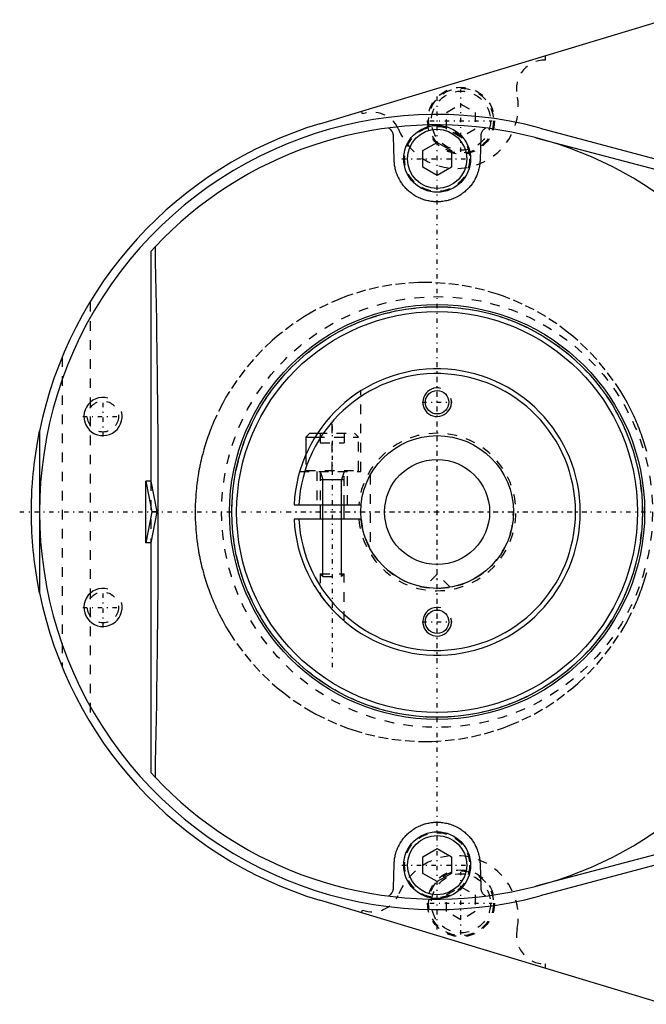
# Model space of a CAD drawing. Extents: x -394 to 171, y -72 to 70.
# Tile 1 of 6: x -394 to -328, y -52 to 52. Entities that reach past the tile are written whole.
import ezdxf

# ---------------------------------------------------------------- set-up
doc = ezdxf.new("R2010")
doc.units = 0
doc.linetypes.add('CENTER', pattern=[1.5, 0.45, -0.5, 0.05, -0.5])
doc.linetypes.add('DASHED', pattern=[2, 1, -1])
for name, color, linetype in [('AM_0', 7, 'CONTINUOUS'), ('AM_10', 7, 'CONTINUOUS'), ('AM_3', 7, 'DASHED'), ('AM_7', 7, 'CENTER')]:
    doc.layers.add(name, color=color, linetype=linetype)

msp = doc.modelspace()

# ---------------------------------------------------------------- linework, layer by layer
at = {"layer": 'AM_0', "color": 7, "linetype": 'CONTINUOUS'}
for p, q in [((-362.3, 40.68), (-326.23, 51.58)), ((-354.5, 36.87), (-354.57, 39.39)), ((-345.43, 39.39), (-345.5, 36.87)), ((-339.65, 39.22), (-292.45, 26.75)), ((-339.22, 40.23), (-292.41, 27.68)), ((-351.5, 37.87), (-350, 38.73)), ((-350, 38.73), (-348.5, 37.87)), ((-351.5, 36.13), (-351.5, 37.87)), ((-348.5, 37.87), (-348.5, 36.13)), ((-350, 35.27), (-351.5, 36.13)), ((-348.5, 36.13), (-350, 35.27)), ((-380, 27.3), (-379.55, 27.78)), ((-380, 27.3), (-380, 3.23)), ((-391.64, 8.48), (-391.64, 0.16)), ((-363.35, 8.25), (-363.75, 7.85)), ((-363.75, 7.85), (-363.75, 5.99)), ((-363.75, 7.85), (-362.78, 7.85)), ((-363.35, 8.25), (-362.53, 8.25)), ((-380.5, -3.23), (-380.5, 3.23)), ((-380, 3.23), (-380.5, 3.23)), ((-380.5, 3.23), (-379.87, 0)), ((-380, 3.23), (-379.37, 0)), ((-379.87, 0), (-380.5, -3.23)), ((-379.37, 0), (-379.87, 0)), ((-364.98, 0.75), (-357.96, 0.75)), ((-362.25, 0.75), (-362.25, -0.75)), ((-359.75, -0.75), (-359.75, 0.75)), ((-391.64, -0.16), (-391.64, -8.48)), ((-379.37, 0), (-380, -3.23)), ((-357.96, -0.75), (-364.98, -0.75)), ((-380, -3.23), (-380.5, -3.23)), ((-380, -3.23), (-380, -27.3)), ((-292.45, -26.75), (-339.65, -39.22)), ((-379.55, -27.78), (-380, -27.3)), ((-292.41, -27.68), (-339.22, -40.23)), ((-351.5, -36.13), (-350, -35.27)), ((-350, -35.27), (-348.5, -36.13)), ((-354.57, -39.39), (-354.5, -36.87)), ((-351.5, -37.87), (-351.5, -36.13)), ((-348.5, -36.13), (-348.5, -37.87)), ((-345.5, -36.87), (-345.43, -39.39)), ((-350, -38.73), (-351.5, -37.87)), ((-348.5, -37.87), (-350, -38.73)), ((-326.23, -51.58), (-362.3, -40.68))]:
    msp.add_line(p, q, dxfattribs=at)
for points in [[(-354.57, 39.39, 0), (-354.57, 39.42, 0), (-354.58, 39.47, 0), (-354.58, 39.53, 0), (-354.59, 39.56, 0), (-354.6, 39.58, 0), (-354.61, 39.64, 0), (-354.63, 39.69, 0), (-354.65, 39.75, 0), (-354.67, 39.8, 0), (-354.7, 39.85, 0), (-354.71, 39.87, 0), (-354.73, 39.9, 0), (-354.76, 39.95, 0), (-354.8, 39.99, 0), (-354.83, 40.04, 0), (-354.87, 40.08, 0), (-354.92, 40.12, 0), (-354.94, 40.14, 0), (-354.97, 40.16, 0), (-355.01, 40.19, 0), (-355.07, 40.22, 0), (-355.09, 40.24, 0)], [(-344.91, 40.24, 0), (-344.93, 40.22, 0), (-344.99, 40.19, 0), (-345.04, 40.16, 0), (-345.06, 40.14, 0), (-345.08, 40.12, 0), (-345.12, 40.08, 0), (-345.17, 40.04, 0), (-345.2, 39.99, 0), (-345.24, 39.95, 0), (-345.27, 39.9, 0), (-345.29, 39.87, 0), (-345.3, 39.85, 0), (-345.33, 39.8, 0), (-345.35, 39.75, 0), (-345.37, 39.69, 0), (-345.39, 39.64, 0), (-345.4, 39.58, 0), (-345.41, 39.56, 0), (-345.42, 39.53, 0), (-345.42, 39.47, 0), (-345.43, 39.42, 0), (-345.43, 39.39, 0)], [(-345.5, 36.87, 0), (-345.5, 36.81, 0), (-345.51, 36.69, 0), (-345.52, 36.57, 0), (-345.53, 36.51, 0), (-345.53, 36.44, 0), (-345.55, 36.32, 0), (-345.57, 36.2, 0), (-345.59, 36.08, 0), (-345.62, 35.96, 0), (-345.65, 35.85, 0), (-345.67, 35.79, 0), (-345.68, 35.73, 0), (-345.72, 35.61, 0), (-345.76, 35.49, 0), (-345.8, 35.38, 0), (-345.85, 35.26, 0), (-345.9, 35.15, 0), (-345.92, 35.09, 0), (-345.95, 35.04, 0), (-346.01, 34.93, 0), (-346.06, 34.82, 0), (-346.09, 34.76, 0), (-346.13, 34.71, 0), (-346.19, 34.6, 0), (-346.26, 34.5, 0), (-346.29, 34.45, 0), (-346.33, 34.4, 0), (-346.4, 34.29, 0), (-346.48, 34.19, 0), (-346.56, 34.1, 0), (-346.65, 34, 0), (-346.73, 33.91, 0), (-346.78, 33.86, 0), (-346.82, 33.82, 0), (-346.91, 33.73, 0), (-347.01, 33.64, 0), (-347.1, 33.56, 0), (-347.21, 33.47, 0), (-347.31, 33.39, 0), (-347.36, 33.36, 0), (-347.41, 33.32, 0), (-347.52, 33.24, 0), (-347.63, 33.17, 0), (-347.75, 33.11, 0), (-347.86, 33.04, 0), (-347.98, 32.98, 0), (-348.04, 32.95, 0), (-348.1, 32.92, 0), (-348.22, 32.87, 0), (-348.34, 32.82, 0), (-348.47, 32.77, 0), (-348.6, 32.72, 0), (-348.72, 32.68, 0), (-348.79, 32.67, 0), (-348.85, 32.65, 0), (-348.99, 32.62, 0), (-349.12, 32.59, 0), (-349.25, 32.56, 0), (-349.39, 32.54, 0), (-349.52, 32.53, 0), (-349.59, 32.52, 0), (-349.66, 32.51, 0), (-349.79, 32.5, 0), (-349.93, 32.5, 0), (-350, 32.5, 0), (-350.07, 32.5, 0), (-350.2, 32.5, 0), (-350.34, 32.51, 0), (-350.41, 32.52, 0), (-350.48, 32.53, 0), (-350.61, 32.54, 0), (-350.75, 32.56, 0), (-350.88, 32.59, 0), (-351.01, 32.62, 0), (-351.15, 32.65, 0), (-351.21, 32.67, 0), (-351.28, 32.68, 0), (-351.4, 32.72, 0), (-351.53, 32.77, 0), (-351.66, 32.82, 0), (-351.78, 32.87, 0), (-351.9, 32.92, 0), (-351.96, 32.95, 0), (-352.02, 32.98, 0), (-352.14, 33.04, 0), (-352.25, 33.11, 0), (-352.37, 33.17, 0), (-352.48, 33.24, 0), (-352.59, 33.32, 0), (-352.64, 33.36, 0), (-352.69, 33.39, 0), (-352.79, 33.47, 0), (-352.89, 33.55, 0), (-352.99, 33.64, 0), (-353.09, 33.73, 0), (-353.18, 33.82, 0), (-353.22, 33.86, 0), (-353.27, 33.91, 0), (-353.35, 34, 0), (-353.44, 34.1, 0), (-353.52, 34.19, 0), (-353.6, 34.29, 0), (-353.67, 34.4, 0), (-353.71, 34.45, 0), (-353.74, 34.5, 0), (-353.81, 34.6, 0), (-353.87, 34.71, 0), (-353.91, 34.76, 0), (-353.94, 34.82, 0), (-353.99, 34.93, 0), (-354.05, 35.04, 0), (-354.08, 35.09, 0), (-354.1, 35.15, 0), (-354.15, 35.26, 0), (-354.2, 35.38, 0), (-354.24, 35.49, 0), (-354.28, 35.61, 0), (-354.32, 35.73, 0), (-354.33, 35.79, 0), (-354.35, 35.85, 0), (-354.38, 35.96, 0), (-354.41, 36.08, 0), (-354.43, 36.2, 0), (-354.45, 36.32, 0), (-354.47, 36.44, 0), (-354.47, 36.51, 0), (-354.48, 36.57, 0), (-354.49, 36.69, 0), (-354.5, 36.81, 0), (-354.5, 36.87, 0)], [(-379.55, 27.78, 0), (-379.52, 26.26, 0), (-379.46, 23.19, 0), (-379.41, 20.09, 0), (-379.39, 18.54, 0), (-379.37, 16.98, 0), (-379.33, 13.86, 0), (-379.29, 10.74, 0), (-379.27, 7.64, 0), (-379.25, 4.55, 0), (-379.24, 1.51, 0), (-379.24, 0, 0), (-379.24, -1.51, 0), (-379.25, -4.55, 0), (-379.27, -7.64, 0), (-379.29, -10.74, 0), (-379.33, -13.86, 0), (-379.37, -16.98, 0), (-379.39, -18.54, 0), (-379.41, -20.09, 0), (-379.46, -23.19, 0), (-379.52, -26.26, 0), (-379.55, -27.78, 0)], [(-392.5, 0, 0), (-392.5, 0.01, 0), (-392.5, 0.02, 0), (-392.5, 0.03, 0), (-392.5, 0.04, 0), (-392.5, 0.05, 0), (-392.5, 0.06, 0), (-392.5, 0.07, 0), (-392.5, 0.09, 0), (-392.5, 0.1, 0), (-392.5, 0.11, 0), (-392.5, 0.12, 0), (-392.5, 0.13, 0), (-392.5, 0.14, 0), (-392.5, 0.15, 0), (-392.5, 0.16, 0), (-392.5, 0.18, 0), (-392.5, 0.19, 0), (-392.5, 0.2, 0), (-392.5, 0.2, 0), (-392.5, 0.22, 0), (-392.5, 0.23, 0), (-392.5, 0.24, 0), (-392.5, 0.24, 0), (-392.5, 0.26, 0), (-392.5, 0.27, 0), (-392.5, 0.28, 0), (-392.5, 0.28, 0), (-392.5, 0.3, 0), (-392.5, 0.31, 0), (-392.5, 0.32, 0), (-392.5, 0.34, 0), (-392.5, 0.35, 0), (-392.5, 0.36, 0), (-392.5, 0.36, 0), (-392.5, 0.38, 0), (-392.5, 0.39, 0), (-392.5, 0.4, 0), (-392.5, 0.42, 0), (-392.5, 0.43, 0), (-392.5, 0.43, 0), (-392.5, 0.44, 0), (-392.5, 0.45, 0), (-392.5, 0.47, 0), (-392.5, 0.48, 0), (-392.5, 0.49, 0), (-392.5, 0.51, 0), (-392.5, 0.51, 0), (-392.5, 0.52, 0), (-392.5, 0.53, 0), (-392.5, 0.55, 0), (-392.5, 0.59, 0), (-392.49, 0.67, 0), (-392.49, 0.71, 0), (-392.49, 0.75, 0), (-392.49, 0.83, 0), (-392.49, 0.91, 0), (-392.49, 0.99, 0), (-392.49, 1.07, 0), (-392.48, 1.15, 0), (-392.48, 1.19, 0), (-392.48, 1.23, 0), (-392.48, 1.3, 0), (-392.48, 1.38, 0), (-392.48, 1.42, 0), (-392.47, 1.46, 0), (-392.47, 1.54, 0), (-392.47, 1.62, 0), (-392.47, 1.66, 0), (-392.47, 1.7, 0), (-392.46, 1.78, 0), (-392.46, 1.86, 0), (-392.46, 1.94, 0), (-392.45, 2.02, 0), (-392.45, 2.09, 0), (-392.45, 2.13, 0), (-392.44, 2.17, 0), (-392.44, 2.25, 0), (-392.44, 2.33, 0), (-392.42, 2.61, 0), (-392.39, 3.08, 0), (-392.35, 3.55, 0), (-392.31, 4.03, 0), (-392.29, 4.26, 0), (-392.26, 4.5, 0), (-392.21, 4.97, 0), (-392.15, 5.44, 0), (-391.91, 7.08, 0), (-391.64, 8.48, 0)], [(-391.64, -8.48, 0), (-391.91, -7.08, 0), (-392.15, -5.44, 0), (-392.21, -4.97, 0), (-392.26, -4.5, 0), (-392.29, -4.26, 0), (-392.31, -4.03, 0), (-392.35, -3.55, 0), (-392.39, -3.08, 0), (-392.42, -2.61, 0), (-392.45, -2.13, 0), (-392.46, -1.86, 0), (-392.46, -1.78, 0), (-392.47, -1.7, 0), (-392.47, -1.66, 0), (-392.47, -1.62, 0), (-392.47, -1.54, 0), (-392.47, -1.46, 0), (-392.48, -1.42, 0), (-392.48, -1.38, 0), (-392.48, -1.3, 0), (-392.48, -1.23, 0), (-392.48, -1.19, 0), (-392.48, -1.15, 0), (-392.49, -1.07, 0), (-392.49, -0.99, 0), (-392.49, -0.91, 0), (-392.49, -0.83, 0), (-392.49, -0.75, 0), (-392.49, -0.71, 0), (-392.49, -0.67, 0), (-392.5, -0.59, 0), (-392.5, -0.55, 0), (-392.5, -0.53, 0), (-392.5, -0.52, 0), (-392.5, -0.51, 0), (-392.5, -0.51, 0), (-392.5, -0.49, 0), (-392.5, -0.48, 0), (-392.5, -0.47, 0), (-392.5, -0.45, 0), (-392.5, -0.44, 0), (-392.5, -0.43, 0), (-392.5, -0.43, 0), (-392.5, -0.42, 0), (-392.5, -0.4, 0), (-392.5, -0.39, 0), (-392.5, -0.38, 0), (-392.5, -0.36, 0), (-392.5, -0.36, 0), (-392.5, -0.35, 0), (-392.5, -0.34, 0), (-392.5, -0.32, 0), (-392.5, -0.31, 0), (-392.5, -0.3, 0), (-392.5, -0.28, 0), (-392.5, -0.28, 0), (-392.5, -0.27, 0), (-392.5, -0.26, 0), (-392.5, -0.24, 0), (-392.5, -0.24, 0), (-392.5, -0.23, 0), (-392.5, -0.22, 0), (-392.5, -0.2, 0), (-392.5, -0.2, 0), (-392.5, -0.19, 0), (-392.5, -0.18, 0), (-392.5, -0.16, 0), (-392.5, -0.15, 0), (-392.5, -0.14, 0), (-392.5, -0.13, 0), (-392.5, -0.12, 0), (-392.5, -0.11, 0), (-392.5, -0.1, 0), (-392.5, -0.09, 0), (-392.5, -0.07, 0), (-392.5, -0.06, 0), (-392.5, -0.05, 0), (-392.5, -0.04, 0), (-392.5, -0.03, 0), (-392.5, -0.02, 0), (-392.5, -0.01, 0), (-392.5, 0, 0)], [(-359.75, -11.4, 0), (-359.75, -11.4, 0), (-359.75, -11.4, 0), (-359.75, -11.39, 0), (-359.76, -11.39, 0), (-359.76, -11.39, 0), (-359.77, -11.39, 0), (-359.77, -11.38, 0), (-359.78, -11.37, 0), (-359.79, -11.36, 0), (-359.81, -11.35, 0), (-359.81, -11.34, 0), (-359.82, -11.34, 0), (-359.84, -11.32, 0), (-359.85, -11.31, 0), (-359.87, -11.29, 0), (-359.89, -11.28, 0), (-359.91, -11.26, 0), (-359.92, -11.25, 0), (-359.93, -11.24, 0), (-359.95, -11.22, 0), (-359.98, -11.2, 0), (-359.99, -11.19, 0), (-360, -11.18, 0), (-360.02, -11.16, 0), (-360.05, -11.14, 0), (-360.06, -11.13, 0), (-360.07, -11.11, 0), (-360.1, -11.09, 0), (-360.13, -11.07, 0), (-360.15, -11.04, 0), (-360.18, -11.02, 0), (-360.21, -10.99, 0), (-360.22, -10.98, 0), (-360.24, -10.96, 0), (-360.27, -10.94, 0), (-360.3, -10.91, 0), (-360.33, -10.88, 0), (-360.36, -10.85, 0), (-360.39, -10.82, 0), (-360.4, -10.81, 0), (-360.42, -10.79, 0), (-360.45, -10.76, 0), (-360.48, -10.73, 0), (-360.51, -10.7, 0), (-360.55, -10.67, 0), (-360.58, -10.64, 0), (-360.59, -10.62, 0), (-360.61, -10.6, 0), (-360.64, -10.57, 0), (-360.67, -10.54, 0), (-360.71, -10.51, 0), (-360.74, -10.47, 0), (-360.77, -10.44, 0), (-360.79, -10.42, 0), (-360.8, -10.41, 0), (-360.83, -10.37, 0), (-360.87, -10.34, 0), (-360.9, -10.31, 0), (-360.93, -10.27, 0), (-360.96, -10.24, 0), (-360.97, -10.23, 0), (-360.99, -10.21, 0), (-361.02, -10.18, 0), (-361.05, -10.15, 0), (-361.06, -10.13, 0), (-361.08, -10.11, 0), (-361.11, -10.08, 0), (-361.14, -10.05, 0), (-361.15, -10.03, 0), (-361.17, -10.01, 0), (-361.2, -9.98, 0), (-361.23, -9.94, 0), (-361.26, -9.91, 0), (-361.29, -9.87, 0), (-361.32, -9.84, 0), (-361.34, -9.82, 0), (-361.35, -9.8, 0), (-361.38, -9.77, 0), (-361.41, -9.74, 0), (-361.44, -9.7, 0), (-361.47, -9.67, 0), (-361.5, -9.63, 0), (-361.51, -9.61, 0), (-361.53, -9.6, 0), (-361.56, -9.56, 0), (-361.59, -9.53, 0), (-361.61, -9.49, 0), (-361.64, -9.46, 0), (-361.67, -9.42, 0), (-361.68, -9.41, 0), (-361.7, -9.39, 0), (-361.72, -9.36, 0), (-361.75, -9.32, 0), (-361.78, -9.29, 0), (-361.8, -9.26, 0), (-361.83, -9.23, 0), (-361.84, -9.21, 0), (-361.85, -9.2, 0), (-361.87, -9.17, 0), (-361.9, -9.14, 0), (-361.92, -9.11, 0), (-361.94, -9.08, 0), (-361.96, -9.05, 0), (-361.97, -9.03, 0), (-361.98, -9.02, 0), (-362.01, -8.99, 0), (-362.03, -8.96, 0), (-362.04, -8.95, 0), (-362.05, -8.94, 0), (-362.07, -8.91, 0), (-362.09, -8.88, 0), (-362.1, -8.87, 0), (-362.1, -8.86, 0), (-362.12, -8.83, 0), (-362.14, -8.81, 0), (-362.16, -8.79, 0), (-362.17, -8.77, 0), (-362.18, -8.75, 0), (-362.19, -8.74, 0), (-362.2, -8.73, 0), (-362.21, -8.72, 0), (-362.22, -8.7, 0), (-362.23, -8.69, 0), (-362.23, -8.68, 0), (-362.24, -8.67, 0), (-362.24, -8.67, 0), (-362.25, -8.66, 0), (-362.25, -8.66, 0), (-362.25, -8.66, 0), (-362.25, -8.66, 0)], [(-354.5, -36.87, 0), (-354.5, -36.81, 0), (-354.49, -36.69, 0), (-354.48, -36.57, 0), (-354.47, -36.51, 0), (-354.47, -36.44, 0), (-354.45, -36.32, 0), (-354.43, -36.2, 0), (-354.41, -36.08, 0), (-354.38, -35.96, 0), (-354.35, -35.85, 0), (-354.33, -35.79, 0), (-354.32, -35.73, 0), (-354.28, -35.61, 0), (-354.24, -35.49, 0), (-354.2, -35.38, 0), (-354.15, -35.26, 0), (-354.1, -35.15, 0), (-354.08, -35.09, 0), (-354.05, -35.04, 0), (-353.99, -34.93, 0), (-353.94, -34.82, 0), (-353.91, -34.76, 0), (-353.87, -34.71, 0), (-353.81, -34.6, 0), (-353.74, -34.5, 0), (-353.71, -34.45, 0), (-353.67, -34.4, 0), (-353.6, -34.29, 0), (-353.52, -34.19, 0), (-353.44, -34.1, 0), (-353.35, -34, 0), (-353.27, -33.91, 0), (-353.22, -33.86, 0), (-353.18, -33.82, 0), (-353.09, -33.73, 0), (-352.99, -33.64, 0), (-352.9, -33.56, 0), (-352.79, -33.47, 0), (-352.69, -33.39, 0), (-352.64, -33.36, 0), (-352.59, -33.32, 0), (-352.48, -33.24, 0), (-352.37, -33.17, 0), (-352.25, -33.11, 0), (-352.14, -33.04, 0), (-352.02, -32.98, 0), (-351.96, -32.95, 0), (-351.9, -32.92, 0), (-351.78, -32.87, 0), (-351.66, -32.82, 0), (-351.53, -32.77, 0), (-351.4, -32.72, 0), (-351.28, -32.68, 0), (-351.21, -32.67, 0), (-351.15, -32.65, 0), (-351.01, -32.62, 0), (-350.88, -32.59, 0), (-350.75, -32.56, 0), (-350.61, -32.54, 0), (-350.48, -32.53, 0), (-350.41, -32.52, 0), (-350.34, -32.51, 0), (-350.21, -32.5, 0), (-350.07, -32.5, 0), (-350, -32.5, 0), (-349.93, -32.5, 0), (-349.8, -32.5, 0), (-349.66, -32.51, 0), (-349.59, -32.52, 0), (-349.52, -32.53, 0), (-349.39, -32.54, 0), (-349.25, -32.56, 0), (-349.12, -32.59, 0), (-348.99, -32.62, 0), (-348.85, -32.65, 0), (-348.79, -32.67, 0), (-348.72, -32.68, 0), (-348.6, -32.72, 0), (-348.47, -32.77, 0), (-348.34, -32.82, 0), (-348.22, -32.87, 0), (-348.1, -32.92, 0), (-348.04, -32.95, 0), (-347.98, -32.98, 0), (-347.86, -33.04, 0), (-347.75, -33.11, 0), (-347.63, -33.17, 0), (-347.52, -33.24, 0), (-347.41, -33.32, 0), (-347.36, -33.36, 0), (-347.31, -33.39, 0), (-347.21, -33.47, 0), (-347.11, -33.55, 0), (-347.01, -33.64, 0), (-346.91, -33.73, 0), (-346.82, -33.82, 0), (-346.78, -33.86, 0), (-346.73, -33.91, 0), (-346.65, -34, 0), (-346.56, -34.1, 0), (-346.48, -34.19, 0), (-346.4, -34.29, 0), (-346.33, -34.4, 0), (-346.29, -34.45, 0), (-346.26, -34.5, 0), (-346.19, -34.6, 0), (-346.13, -34.71, 0), (-346.09, -34.76, 0), (-346.06, -34.82, 0), (-346.01, -34.93, 0), (-345.95, -35.04, 0), (-345.92, -35.09, 0), (-345.9, -35.15, 0), (-345.85, -35.26, 0), (-345.8, -35.38, 0), (-345.76, -35.49, 0), (-345.72, -35.61, 0), (-345.68, -35.73, 0), (-345.67, -35.79, 0), (-345.65, -35.85, 0), (-345.62, -35.96, 0), (-345.59, -36.08, 0), (-345.57, -36.2, 0), (-345.55, -36.32, 0), (-345.53, -36.44, 0), (-345.53, -36.51, 0), (-345.52, -36.57, 0), (-345.51, -36.69, 0), (-345.5, -36.81, 0), (-345.5, -36.87, 0)], [(-355.09, -40.24, 0), (-355.07, -40.22, 0), (-355.01, -40.19, 0), (-354.97, -40.16, 0), (-354.94, -40.14, 0), (-354.92, -40.12, 0), (-354.88, -40.08, 0), (-354.83, -40.04, 0), (-354.8, -39.99, 0), (-354.76, -39.95, 0), (-354.73, -39.9, 0), (-354.71, -39.87, 0), (-354.7, -39.85, 0), (-354.67, -39.8, 0), (-354.65, -39.75, 0), (-354.63, -39.69, 0), (-354.61, -39.64, 0), (-354.6, -39.58, 0), (-354.59, -39.56, 0), (-354.58, -39.53, 0), (-354.58, -39.47, 0), (-354.57, -39.42, 0), (-354.57, -39.39, 0)], [(-345.43, -39.39, 0), (-345.43, -39.42, 0), (-345.42, -39.47, 0), (-345.42, -39.53, 0), (-345.41, -39.56, 0), (-345.4, -39.58, 0), (-345.39, -39.64, 0), (-345.37, -39.69, 0), (-345.35, -39.75, 0), (-345.33, -39.8, 0), (-345.3, -39.85, 0), (-345.29, -39.87, 0), (-345.27, -39.9, 0), (-345.24, -39.95, 0), (-345.2, -39.99, 0), (-345.17, -40.04, 0), (-345.13, -40.08, 0), (-345.08, -40.12, 0), (-345.06, -40.14, 0), (-345.04, -40.16, 0), (-344.99, -40.19, 0), (-344.93, -40.22, 0), (-344.91, -40.24, 0)]]:
    msp.add_polyline3d(points, dxfattribs=at)
for centre, radius in [((-350, 37), 3.5), ((-350, 37), 3.1), ((-350, 0), 21.74), ((-350, 0), 21.51), ((-350, 0), 21), ((-350, 11.5), 1.23), ((-350, 0), 8), ((-350, 0), 5.5), ((-350, -11.5), 1.23), ((-350, -37), 3.5), ((-350, -37), 3.1)]:
    msp.add_circle(centre, radius, dxfattribs=at)
for radius, start, end in [(41.65, 74.9953, 285.0047), (42.5, 106.8188, 168.4858), (40.56, 24.5423, 136.7643), (15, 182.866, 177.134), (14.5, 182.9649, 177.0351), (42.5, 191.5142, 253.1812), (40.56, 223.2357, 335.4577)]:
    msp.add_arc((-350, 0), radius, start, end, dxfattribs=at)
at = {"layer": 'AM_10', "color": 7, "linetype": 'CONTINUOUS'}
for p, q in [((-362.25, 4.25), (-361.97, 3.4)), ((-359.75, 4.25), (-360.03, 3.4)), ((-362.25, 3.4), (-359.75, 3.4)), ((-361.97, -6.75), (-361.97, 3.4)), ((-360.03, -6.75), (-360.03, 3.4))]:
    msp.add_line(p, q, dxfattribs=at)
for centre, radius in [((-350, 11.5), 1.5), ((-385, 10), 2), ((-385, -10), 2), ((-350, -11.5), 1.5)]:
    msp.add_arc(centre, radius, 75, 15, dxfattribs=at)
at = {"layer": 'AM_3', "color": 6, "linetype": 'DASHED'}
for p, q in [((-338.69, 47.82), (-338.69, 47.36)), ((-349, 41.87), (-347.5, 42.73)), ((-347.5, 42.73), (-346, 41.87)), ((-357.81, 41.71), (-357.91, 42.01)), ((-349, 40.13), (-349, 41.87)), ((-346, 41.87), (-346, 40.13)), ((-347.5, 39.27), (-349, 40.13)), ((-346, 40.13), (-347.5, 39.27)), ((-386.36, 22), (-386.36, -22)), ((-389.28, 16.22), (-389.28, -16.22)), ((-358, 4.25), (-358, 12.69)), ((-361, 4.25), (-361, 10.2)), ((-362.78, 7.85), (-358.25, 7.85)), ((-362.53, 8.25), (-358.65, 8.25)), ((-362.25, 8.25), (-362.25, 7.25)), ((-362.25, 7.25), (-359.75, 7.25)), ((-359.75, 8.25), (-359.75, 7.25)), ((-358.25, 7.85), (-358.65, 8.25)), ((-358.25, 4.35), (-358.25, 7.85)), ((-363.75, 5.99), (-363.75, 4.35)), ((-364.39, 4.25), (-358, 4.25)), ((-363.75, 4.35), (-358.25, 4.35)), ((-362.6, 4.25), (-362.6, 0.75)), ((-362.25, 4.25), (-362.25, 0.75)), ((-359.75, 0.75), (-359.75, 4.25)), ((-359.4, 0.75), (-359.4, 4.25)), ((-380, 3.23), (-380, -3.23)), ((-357, 3.87), (-357, -3.87)), ((-391.64, 0.16), (-391.64, -0.16)), ((-362.25, -6.47), (-362.25, -8.66)), ((-362.25, -6.47), (-361.97, -6.75)), ((-362.25, -6.47), (-359.75, -6.47)), ((-361.97, -6.75), (-360.03, -6.75)), ((-360.03, -6.75), (-359.75, -6.47)), ((-359.75, -11.4), (-359.75, -6.47)), ((-350, -6.5), (-351.38, -7.88)), ((-348.62, -7.88), (-350, -6.5)), ((-349, -40.13), (-347.5, -39.27)), ((-349, -41.87), (-349, -40.13)), ((-347.5, -39.27), (-346, -40.13)), ((-346, -40.13), (-346, -41.87)), ((-357.91, -42.01), (-357.81, -41.71)), ((-347.5, -42.73), (-349, -41.87)), ((-346, -41.87), (-347.5, -42.73)), ((-338.69, -47.36), (-338.69, -47.82))]:
    msp.add_line(p, q, dxfattribs=at)
for points in [[(-328.03, 6.34, 0), (-328.1, 6.56, 0), (-328.16, 6.78, 0), (-328.23, 7.01, 0), (-328.3, 7.23, 0), (-328.37, 7.45, 0), (-328.41, 7.56, 0), (-328.44, 7.67, 0), (-328.52, 7.89, 0), (-328.6, 8.11, 0), (-328.68, 8.33, 0), (-328.76, 8.55, 0), (-328.84, 8.77, 0), (-328.89, 8.88, 0), (-328.93, 8.99, 0), (-329.02, 9.2, 0), (-329.11, 9.42, 0), (-329.2, 9.63, 0), (-329.29, 9.84, 0), (-329.39, 10.06, 0), (-329.44, 10.16, 0), (-329.49, 10.27, 0), (-329.59, 10.48, 0), (-329.69, 10.69, 0), (-330.07, 11.41, 0), (-330.41, 12.02, 0), (-330.77, 12.62, 0), (-331.54, 13.79, 0), (-332.38, 14.91, 0), (-333.28, 15.99, 0), (-334.24, 17, 0), (-335.26, 17.96, 0), (-335.79, 18.42, 0), (-336.33, 18.86, 0), (-337.45, 19.7, 0), (-338.62, 20.47, 0), (-339.84, 21.17, 0), (-341.09, 21.79, 0), (-342.37, 22.35, 0), (-343.03, 22.6, 0), (-343.69, 22.83, 0), (-345.03, 23.23, 0), (-346.39, 23.55, 0), (-347.77, 23.79, 0), (-349.16, 23.95, 0), (-350.56, 24.04, 0), (-351.26, 24.05, 0), (-351.96, 24.04, 0), (-353.36, 23.95, 0), (-354.75, 23.79, 0), (-356.13, 23.55, 0), (-357.5, 23.23, 0), (-358.84, 22.83, 0), (-359.5, 22.6, 0), (-360.15, 22.35, 0), (-361.44, 21.79, 0), (-362.69, 21.17, 0), (-363.3, 20.82, 0), (-363.9, 20.47, 0), (-365.07, 19.7, 0), (-366.2, 18.86, 0), (-366.74, 18.42, 0), (-367.27, 17.96, 0), (-368.29, 17, 0), (-369.25, 15.99, 0), (-370.15, 14.91, 0), (-370.99, 13.79, 0), (-371.76, 12.62, 0), (-372.12, 12.02, 0), (-372.46, 11.41, 0), (-373.09, 10.16, 0), (-373.42, 9.42, 0), (-373.51, 9.2, 0), (-373.6, 8.99, 0), (-373.64, 8.88, 0), (-373.68, 8.77, 0), (-373.77, 8.55, 0), (-373.85, 8.33, 0), (-373.93, 8.11, 0), (-374.01, 7.89, 0), (-374.08, 7.67, 0), (-374.12, 7.56, 0), (-374.16, 7.45, 0), (-374.23, 7.23, 0), (-374.3, 7.01, 0), (-374.36, 6.78, 0), (-374.43, 6.56, 0), (-374.49, 6.34, 0), (-374.52, 6.22, 0), (-374.55, 6.11, 0), (-374.61, 5.89, 0), (-374.67, 5.66, 0), (-374.72, 5.43, 0), (-374.77, 5.2, 0), (-374.82, 4.98, 0), (-374.84, 4.86, 0), (-374.87, 4.75, 0), (-374.91, 4.52, 0), (-374.96, 4.29, 0), (-374.98, 4.18, 0), (-375, 4.06, 0), (-375.03, 3.83, 0), (-375.07, 3.6, 0), (-375.09, 3.49, 0), (-375.1, 3.37, 0), (-375.14, 3.14, 0), (-375.17, 2.91, 0), (-375.19, 2.68, 0), (-375.22, 2.44, 0), (-375.24, 2.21, 0), (-375.25, 2.1, 0), (-375.26, 1.98, 0), (-375.28, 1.75, 0), (-375.29, 1.51, 0), (-375.31, 1.28, 0), (-375.32, 1.05, 0), (-375.33, 0.82, 0), (-375.33, 0.7, 0), (-375.34, 0.58, 0), (-375.34, 0.35, 0), (-375.34, 0.12, 0), (-375.34, 0, 0)], [(-375.34, 0, 0), (-375.34, -0.12, 0), (-375.34, -0.35, 0), (-375.34, -0.58, 0), (-375.33, -0.7, 0), (-375.33, -0.82, 0), (-375.32, -1.05, 0), (-375.31, -1.28, 0), (-375.29, -1.51, 0), (-375.28, -1.75, 0), (-375.26, -1.98, 0), (-375.25, -2.1, 0), (-375.24, -2.21, 0), (-375.22, -2.44, 0), (-375.19, -2.68, 0), (-375.17, -2.91, 0), (-375.14, -3.14, 0), (-375.1, -3.37, 0), (-375.09, -3.49, 0), (-375.07, -3.6, 0), (-375.03, -3.83, 0), (-375, -4.06, 0), (-374.98, -4.18, 0), (-374.96, -4.29, 0), (-374.91, -4.52, 0), (-374.87, -4.75, 0), (-374.84, -4.86, 0), (-374.82, -4.98, 0), (-374.77, -5.2, 0), (-374.72, -5.43, 0), (-374.67, -5.66, 0), (-374.61, -5.89, 0), (-374.55, -6.11, 0), (-374.52, -6.22, 0), (-374.49, -6.34, 0), (-374.43, -6.56, 0), (-374.36, -6.78, 0), (-374.3, -7.01, 0), (-374.23, -7.23, 0), (-374.16, -7.45, 0), (-374.12, -7.56, 0), (-374.08, -7.67, 0), (-374.01, -7.89, 0), (-373.93, -8.11, 0), (-373.85, -8.33, 0), (-373.77, -8.55, 0), (-373.68, -8.77, 0), (-373.64, -8.88, 0), (-373.6, -8.99, 0), (-373.51, -9.2, 0), (-373.42, -9.42, 0), (-373.33, -9.63, 0), (-373.23, -9.84, 0), (-373.14, -10.06, 0), (-373.09, -10.16, 0), (-373.04, -10.27, 0), (-372.94, -10.48, 0), (-372.83, -10.69, 0), (-372.46, -11.41, 0), (-372.12, -12.02, 0), (-371.76, -12.62, 0), (-370.99, -13.79, 0), (-370.15, -14.91, 0), (-369.25, -15.99, 0), (-368.29, -17, 0), (-367.27, -17.96, 0), (-366.74, -18.42, 0), (-366.2, -18.86, 0), (-365.07, -19.7, 0), (-363.9, -20.47, 0), (-363.3, -20.82, 0), (-362.69, -21.17, 0), (-361.44, -21.79, 0), (-360.15, -22.35, 0), (-359.5, -22.6, 0), (-358.84, -22.83, 0), (-357.5, -23.23, 0), (-356.13, -23.55, 0), (-354.75, -23.79, 0), (-353.36, -23.95, 0), (-351.96, -24.04, 0), (-351.26, -24.05, 0), (-350.56, -24.04, 0), (-349.16, -23.95, 0), (-347.77, -23.79, 0), (-346.39, -23.55, 0), (-345.03, -23.23, 0), (-343.69, -22.83, 0), (-343.03, -22.6, 0), (-342.37, -22.35, 0), (-341.09, -21.79, 0), (-339.84, -21.17, 0), (-338.62, -20.47, 0), (-337.45, -19.7, 0), (-336.33, -18.86, 0), (-335.79, -18.42, 0), (-335.26, -17.96, 0), (-334.24, -17, 0), (-333.28, -15.99, 0), (-332.38, -14.91, 0), (-331.54, -13.79, 0), (-330.77, -12.62, 0), (-330.41, -12.02, 0), (-330.07, -11.41, 0), (-329.44, -10.16, 0), (-329.11, -9.42, 0), (-329.02, -9.2, 0), (-328.93, -8.99, 0), (-328.89, -8.88, 0), (-328.84, -8.77, 0), (-328.76, -8.55, 0), (-328.68, -8.33, 0), (-328.6, -8.11, 0), (-328.52, -7.89, 0), (-328.44, -7.67, 0), (-328.41, -7.56, 0), (-328.37, -7.45, 0), (-328.3, -7.23, 0), (-328.23, -7.01, 0), (-328.16, -6.78, 0), (-328.1, -6.56, 0), (-328.03, -6.34, 0)]]:
    msp.add_polyline3d(points, dxfattribs=at)
for centre, radius in [((-347.5, 41), 3.5), ((-347.5, 41), 3.4), ((-347.5, 41), 3.1), ((-350, 37), 3.4), ((-350, 0), 22.57), ((-350, 0), 21.5), ((-385, 10), 1.62), ((-385, -10), 1.62), ((-350, -37), 3.4), ((-347.5, -41), 3.5), ((-347.5, -41), 3.4), ((-347.5, -41), 3.1)]:
    msp.add_circle(centre, radius, dxfattribs=at)
for centre, radius, start, end in [((-338.69, 44.36), 3, 90, 194.0438), ((-348, 42.5), 6.5, 200.8761, 10.0295), ((-356.78, 38.89), 3, 25.5466, 110), ((-350, 0), 8.25, 185.2159, 174.7841), ((-363.65, 4.35), 0.1, 180, 270), ((-358.35, 4.35), 0.1, 270, 0), ((-350, 0), 8, 185.3794, 0), ((-348, -42.5), 6.5, 349.9705, 159.1239), ((-356.78, -38.89), 3, 250, 334.4534), ((-338.69, -44.36), 3, 165.9562, 270)]:
    msp.add_arc(centre, radius, start, end, dxfattribs=at)
at = {"layer": 'AM_7', "color": 4, "linetype": 'CENTER'}
for p, q in [((-350, -43.73), (-350, 43.73)), ((-347.5, 37.74), (-347.5, 44.26)), ((-350.75, 41), (-344.25, 41)), ((-353.68, 37), (-346.32, 37)), ((-350, -15.75), (-350, 15.75)), ((-385, 7.9), (-385, 12.1)), ((-351.57, 11.5), (-348.43, 11.5)), ((-387.1, 10), (-382.9, 10)), ((-361, 9), (-361, -16.75)), ((-365.75, 0), (-334.25, 0)), ((-393.73, 0), (-306.27, 0)), ((-385, -12.1), (-385, -7.9)), ((-387.1, -10), (-382.9, -10)), ((-351.57, -11.5), (-348.43, -11.5)), ((-353.68, -37), (-346.32, -37)), ((-347.5, -44.26), (-347.5, -37.74)), ((-350.75, -41), (-344.25, -41))]:
    msp.add_line(p, q, dxfattribs=at)

doc.saveas('drawing.dxf')
